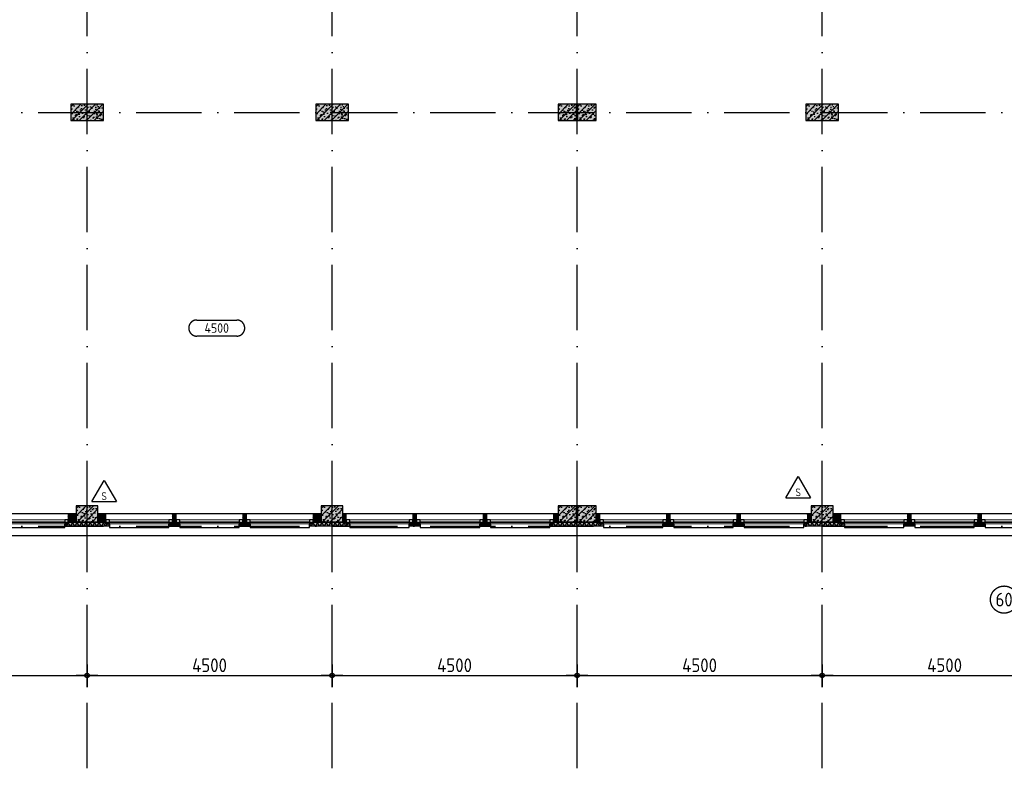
# Model space of a CAD drawing. Header units: millimetres. Extents: x 20872 to 297961, y -293704 to 213007.
# Tile 44 of 256: x 96446 to 114529, y -154447 to -140696. Entities that reach past the tile are written whole.
import ezdxf
from ezdxf.enums import TextEntityAlignment as Align
from ezdxf.xclip import XClip

# ---------------------------------------------------------------- set-up
doc = ezdxf.new("R2010")
doc.units = ezdxf.units.MM
doc.header["$LTSCALE"] = 100
doc.header["$XCLIPFRAME"] = 2
doc.linetypes.add('ACAD_ISO10W100', pattern=[18, 12, -3, 0, -3])
doc.layers.get('Defpoints').update_dxf_attribs({"color": 181})
for name, color, linetype in [('A--L$7--_stramien', 1, 'Continuous'), ('A--L20--_bovenbouw', 3, 'Continuous'), ('A--L30--_afbouw', 7, 'Continuous'), ('A--L65--_beveiligingsinstallaties', 8, 'Continuous'), ('A--T$1--_algemeen', 1, 'Continuous'), ('A--T$7--_stramien', 7, 'Continuous'), ('XREFS', 9, 'Continuous')]:
    doc.layers.add(name, color=color, linetype=linetype)
doc.styles.add('BURO maatvoering', font='isocp.shx')
doc.styles.add('BURO standaard', font='isocp.shx')
doc.styles.add('JINX maatvoering', font='isocp.shx')
doc.dimstyles.new('JINX maatvoering 1-100', dxfattribs={"dimscale": 100, "dimtxt": 2.5, "dimasz": 1, "dimexe": 125, "dimexo": 0, "dimtad": 1, "dimdec": 0, "dimzin": 12, "dimdsep": 46, "dimtxsty": 'JINX maatvoering', "dimblk": 'BURO_maatvoeringssymbool_01', "dimcen": 2, "dimse1": 1, "dimse2": 1, "dimclrd": 1, "dimclrt": 7, "dimadec": 0, "dimazin": 0, "dimtfac": 1, "dimtdec": 0, "dimtix": 1, "dimtofl": 0, "dimtmove": 0, "dimatfit": 3, "dimldrblk": 'DOT', "dimfxl": 1, "dimtolj": 1, "dimtzin": 0, "dimarcsym": 0})

# ---------------------------------------------------------------- blocks, each defined once
blk = doc.blocks.new('AB2_D_DV_MV_maatvoeringssymbool_01')
at = {"color": 1}
for p, q in [((0, -2), (0, 2)), ((-2, 0), (2, 0))]:
    blk.add_line(p, q, dxfattribs=at)
blk.add_circle((0, 0), 0.4, dxfattribs=at)
blk = doc.blocks.new('*D261')
at = {"layer": 'A--T$7--_stramien', "color": 1, "lineweight": -2, "transparency": 16777216}
blk.add_line((93285, -2741), (97584, -2741), dxfattribs=at)
at = {"layer": 'Defpoints', "color": 0, "transparency": 16777216}
for p in [(97684, -2741), (93185, -4446), (97684, -4446)]:
    blk.add_point(p, dxfattribs=at)
at = {"layer": 'A--T$7--_stramien', "color": 1, "lineweight": -2, "transparency": 16777216, "xscale": 100, "yscale": 100, "zscale": 100}
for p, rotation in [((93185, -2741), 179.999530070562), ((97684, -2741), 359.9995300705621)]:
    blk.add_blockref('AB2_D_DV_MV_maatvoeringssymbool_01', p, dxfattribs=dict(at, rotation=rotation))
at = {"layer": 'A--T$7--_stramien', "color": 7, "transparency": 16777216, "insert": (95434, -2554), "char_height": 250, "attachment_point": 5, "rotation": 359.9995, "style": 'JINX maatvoering'}
blk.add_mtext('\\A1;4500', dxfattribs=at)
blk = doc.blocks.new('_Dot')
at = {"color": 0, "linetype": 'ByBlock', "lineweight": -2}
blk.add_line((-0.5, 0), (-1, 0), dxfattribs=at)
at = {"color": 0, "linetype": 'ByBlock', "const_width": 0.5}
blk.add_lwpolyline([(-0.25, 0, 1), (0.25, 0, 1)], format="xyb", close=True, dxfattribs=at)
blk = doc.blocks.new('BURO_maatvoeringssymbool_01')
at = {"color": 1}
for p, q in [((0, -2), (0, 2)), ((-2, 0), (2, 0))]:
    blk.add_line(p, q, dxfattribs=at)
blk.add_circle((0, 0), 0.4, dxfattribs=at)
blk = doc.blocks.new('*D262')
at = {"layer": 'A--T$7--_stramien', "color": 1, "lineweight": -2, "transparency": 16777216}
blk.add_line((97784, -2741), (102084, -2741), dxfattribs=at)
at = {"layer": 'Defpoints', "color": 0, "transparency": 16777216}
for p in [(102184, -2741), (97684, -4446), (102184, -4446)]:
    blk.add_point(p, dxfattribs=at)
at = {"layer": 'A--T$7--_stramien', "color": 1, "lineweight": -2, "transparency": 16777216, "xscale": 100, "yscale": 100, "zscale": 100}
for p, rotation in [((97684, -2741), 179.999530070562), ((102184, -2741), 359.9995300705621)]:
    blk.add_blockref('AB2_D_DV_MV_maatvoeringssymbool_01', p, dxfattribs=dict(at, rotation=rotation))
at = {"layer": 'A--T$7--_stramien', "color": 7, "transparency": 16777216, "insert": (99934, -2554), "char_height": 250, "attachment_point": 5, "rotation": 359.9995, "style": 'JINX maatvoering'}
blk.add_mtext('\\A1;4500', dxfattribs=at)
blk = doc.blocks.new('*D263')
at = {"layer": 'A--T$7--_stramien', "color": 1, "lineweight": -2, "transparency": 16777216}
blk.add_line((102284, -2741), (106584, -2741), dxfattribs=at)
at = {"layer": 'Defpoints', "color": 0, "transparency": 16777216}
for p in [(106684, -2741), (102184, -4446), (106684, -4446)]:
    blk.add_point(p, dxfattribs=at)
at = {"layer": 'A--T$7--_stramien', "color": 1, "lineweight": -2, "transparency": 16777216, "xscale": 100, "yscale": 100, "zscale": 100}
for p, rotation in [((102184, -2741), 179.999530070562), ((106684, -2741), 359.9995300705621)]:
    blk.add_blockref('AB2_D_DV_MV_maatvoeringssymbool_01', p, dxfattribs=dict(at, rotation=rotation))
at = {"layer": 'A--T$7--_stramien', "color": 7, "transparency": 16777216, "insert": (104434, -2554), "char_height": 250, "attachment_point": 5, "rotation": 359.9995, "style": 'JINX maatvoering'}
blk.add_mtext('\\A1;4500', dxfattribs=at)
blk = doc.blocks.new('*D264')
at = {"layer": 'A--T$7--_stramien', "color": 1, "lineweight": -2, "transparency": 16777216}
blk.add_line((106784, -2741), (111084, -2741), dxfattribs=at)
at = {"layer": 'Defpoints', "color": 0, "transparency": 16777216}
for p in [(111184, -2741), (106684, -4446), (111184, -4447)]:
    blk.add_point(p, dxfattribs=at)
at = {"layer": 'A--T$7--_stramien', "color": 1, "lineweight": -2, "transparency": 16777216, "xscale": 100, "yscale": 100, "zscale": 100}
for p, rotation in [((106684, -2741), 179.999530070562), ((111184, -2741), 359.9995300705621)]:
    blk.add_blockref('AB2_D_DV_MV_maatvoeringssymbool_01', p, dxfattribs=dict(at, rotation=rotation))
at = {"layer": 'A--T$7--_stramien', "color": 7, "transparency": 16777216, "insert": (108934, -2554), "char_height": 250, "attachment_point": 5, "rotation": 359.9995, "style": 'JINX maatvoering'}
blk.add_mtext('\\A1;4500', dxfattribs=at)
blk = doc.blocks.new('*D265')
at = {"layer": 'A--T$7--_stramien', "color": 1, "lineweight": -2, "transparency": 16777216}
blk.add_line((111284, -2741), (115584, -2741), dxfattribs=at)
at = {"layer": 'Defpoints', "color": 0, "transparency": 16777216}
for p in [(115684, 0), (115684, -2741), (111184, -4447)]:
    blk.add_point(p, dxfattribs=at)
at = {"layer": 'A--T$7--_stramien', "color": 1, "lineweight": -2, "transparency": 16777216, "xscale": 100, "yscale": 100, "zscale": 100}
for p, rotation in [((111184, -2741), 179.999530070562), ((115684, -2741), 359.9995300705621)]:
    blk.add_blockref('AB2_D_DV_MV_maatvoeringssymbool_01', p, dxfattribs=dict(at, rotation=rotation))
at = {"layer": 'A--T$7--_stramien', "color": 7, "transparency": 16777216, "insert": (113434, -2554), "char_height": 250, "attachment_point": 5, "rotation": 359.9995, "style": 'JINX maatvoering'}
blk.add_mtext('\\A1;4500', dxfattribs=at)
blk = doc.blocks.new('AL_plafondhoog_01_P03_BV')
at = {"color": 1, "linetype": 'ByBlock', "lineweight": -2, "ltscale": 2}
for points in [[(-5.24, 2.11), (5.24, 2.11)], [(5.24, -2.11), (-5.24, -2.11)]]:
    blk.add_lwpolyline(points, dxfattribs=at)
at = {"color": 1, "linetype": 'ByBlock', "lineweight": -2}
for centre, start, end in [((-5.24, 0), 90, 270), ((5.24, 0), 270, 90)]:
    blk.add_arc(centre, 2.11, start, end, dxfattribs=at)
at = {"color": 2, "linetype": 'ByBlock', "lineweight": -2, "style": 'BURO standaard', "flags": 4}
blk.add_attdef('BURO_RTE:PLAFOND', text='', height=2.5, dxfattribs=at).set_placement((0, 0), align=Align.MIDDLE_CENTER)
blk = doc.blocks.new('65_brandscheiding_01_P03_BV')
at = {"color": 3, "linetype": 'Continuous', "lineweight": -2}
blk.add_circle((0, 0), 2.5, dxfattribs=at)
at = {"color": 4, "linetype": 'Continuous', "lineweight": -2, "style": 'BURO maatvoering'}
blk.add_attdef('BURO_BRSCH:MIN', text='', height=2.5, dxfattribs=at).set_placement((0, 0), align=Align.MIDDLE_CENTER)
blk = doc.blocks.new('65_handbrandblus_02_P03_BV')
at = {"color": 1, "lineweight": -2}
blk.add_line((0, 390), (225, 0), dxfattribs=at)
at = {"color": 1, "lineweight": -2, "ltscale": 2}
for points in [[(-225, 0), (0, 390)], [(-225, 0), (225, 0)]]:
    blk.add_lwpolyline(points, dxfattribs=at)
at = {"color": 2, "linetype": 'ByBlock', "lineweight": -2, "style": 'BURO standaard'}
blk.add_text('S', height=141, dxfattribs=at).set_placement((-50, 30))
blk = doc.blocks.new('stramienlijnen_1')
at = {"layer": 'A--L$7--_stramien', "color": 1, "linetype": 'ACAD_ISO10W100', "lineweight": -3}
for p, q in [((97684.5, 0), (97684.5, 22800)), ((102184.5, 0), (102184.5, 22800)), ((106684.5, 0), (106684.5, 22800)), ((111184.5, 0), (111184.5, 22800)), ((57184.5, 7600), (138184.5, 7600)), ((57184.5, 0), (138184.5, 0)), ((97684.5, -4446.1), (97684.5, 0)), ((102184.5, -4446.1), (102184.5, 0)), ((106684.5, -4446.1), (106684.5, 0)), ((111184.5, -4446.1), (111184.5, 0))]:
    blk.add_line(p, q, dxfattribs=at)
at = {"layer": 'Defpoints'}
blk.add_lwpolyline([(34736.5, 60859.2), (70727.2, 75), (164884.5, 75), (164884.5, 96950), (130834.5, 96950), (130834.5, 22725), (79641, 22725), (51266.3, 70646.6)], dxfattribs=at)
at = {"layer": 'A--T$7--_stramien', "color": 7}
dim = blk.add_linear_dim(base=(115684.5, -2741.5), p1=(111184.4, -4446.5), p2=(115684.5, -0.5), angle=179.99953, dimstyle='JINX maatvoering 1-100', override={"dimtmove": 1}, dxfattribs=at)
dim.commit()
dim.dimension.update_dxf_attribs({"geometry": '*D265', "text_midpoint": (113434.5, -2554)})
for base, p1, p2, picture, middle in [((97684.5, -2741.3), (93184.5, -4446.4), (97684.5, -4446.4), '*D261', (95434.5, -2553.8)), ((102184.5, -2741.4), (97684.5, -4446.4), (102184.5, -4446.5), '*D262', (99934.5, -2553.9)), ((106684.5, -2741.4), (102184.5, -4446.5), (106684.4, -4446.5), '*D263', (104434.5, -2553.9)), ((111184.5, -2741.5), (106684.4, -4446.5), (111184.4, -4446.5), '*D264', (108934.5, -2553.9))]:
    dim = blk.add_linear_dim(base=base, p1=p1, p2=p2, angle=179.99953, dimstyle='JINX maatvoering 1-100', dxfattribs=at)
    dim.commit()
    dim.dimension.update_dxf_attribs({"geometry": picture, "text_midpoint": middle})
blk = doc.blocks.new('begane grond bestaand leeg')
at = {"color": 8}
blk.add_lwpolyline([(130619, 97110), (130619, 22940), (79787, 22940), (51444, 70808), (34518, 60787), (70611, -170), (165129, -170), (165129, 97110)], close=True, dxfattribs=at)
at = {"layer": 'A--T$7--_stramien'}
blk.add_blockref('stramienlijnen_1', (0, 0), dxfattribs=at)
blk = doc.blocks.new('2016-02-04 100 begane grond bestaand')
at = {"layer": 'A--L20--_bovenbouw', "linetype": 'Continuous', "lineweight": -3}
for points in [[(97384, 7450), (97984, 7450), (97984, 7750), (97384, 7750)], [(101884, 7450), (102484, 7450), (102484, 7750), (101884, 7750)], [(106334, 7450), (106674, 7450), (106674, 7750), (106334, 7750)], [(106694, 7450), (107034, 7450), (107034, 7750), (106694, 7750)], [(110884, 7450), (111484, 7450), (111484, 7750), (110884, 7750)], [(97484, 75), (97884, 75), (97884, 375), (97484, 375)], [(101984, 75), (102384, 75), (102384, 375), (101984, 375)], [(106334, 75), (106674, 75), (106674, 375), (106334, 375)], [(106694, 75), (107034, 75), (107034, 375), (106694, 375)], [(110984, 75), (111384, 75), (111384, 375), (110984, 375)], [(97340, 225), (97340, 75), (97484, 75), (97484, 225)], [(97884, 225), (97884, 75), (98028, 75), (98028, 225)], [(99254, 225), (99254, 75), (99320, 75), (99320, 225)], [(100545, 225), (100545, 75), (100611, 75), (100611, 225)], [(101838, 225), (101838, 75), (101984, 75), (101984, 225)], [(102384, 225), (102384, 75), (102443, 75), (102443, 225)], [(103669, 225), (103669, 75), (103735, 75), (103735, 225)], [(104962, 225), (104962, 75), (105026, 75), (105026, 225)], [(106253, 225), (106253, 75), (106334, 75), (106334, 225)], [(107034, 225), (107034, 75), (107101, 75), (107101, 225)], [(108328, 225), (108328, 75), (108393, 75), (108393, 225)], [(109620, 225), (109620, 75), (109688, 75), (109688, 225)], [(110913, 225), (110913, 75), (110984, 75), (110984, 225)], [(111384, 225), (111384, 75), (111528, 75), (111528, 225)], [(112754, 225), (112754, 75), (112820, 75), (112820, 225)], [(114045, 225), (114045, 75), (114111, 75), (114111, 225)], [(98094, 5), (98094, 46), (98027, 46), (98027, 75), (97340, 75), (97340, 46), (97273, 46), (97273, 5)], [(99387, 46), (99320, 46), (99320, 75), (99254, 75), (99254, 46), (99187, 46), (99187, 5), (99387, 5)], [(100678, 46), (100611, 46), (100611, 75), (100543, 75), (100543, 46), (100476, 46), (100476, 5), (100678, 5)], [(102510, 5), (102510, 46), (102443, 46), (102443, 75), (101838, 75), (101838, 46), (101771, 46), (101771, 5)], [(103803, 46), (103736, 46), (103736, 75), (103669, 75), (103669, 46), (103602, 46), (103602, 5), (103803, 5)], [(105093, 46), (105026, 46), (105026, 75), (104962, 75), (104962, 46), (104895, 46), (104895, 5), (105093, 5)], [(107169, 5), (107169, 46), (107102, 46), (107102, 75), (106252, 75), (106252, 46), (106185, 46), (106185, 5)], [(108460, 46), (108393, 46), (108393, 75), (108328, 75), (108328, 46), (108261, 46), (108261, 5), (108460, 5)], [(109755, 46), (109688, 46), (109688, 75), (109620, 75), (109620, 46), (109553, 46), (109553, 5), (109755, 5)], [(111595, 5), (111595, 46), (111528, 46), (111528, 75), (110913, 75), (110913, 46), (110846, 46), (110846, 5)], [(112887, 46), (112820, 46), (112820, 75), (112753, 75), (112753, 46), (112686, 46), (112686, 5), (112887, 5)], [(114178, 46), (114111, 46), (114111, 75), (114043, 75), (114043, 46), (113976, 46), (113976, 5), (114178, 5)]]:
    blk.add_hatch(color=60, dxfattribs=at).paths.add_polyline_path(points, flags=0)
h = blk.add_hatch(dxfattribs=at)
h.set_pattern_fill('PREFB', color=1, scale=5, style=0)
h.set_pattern_definition([(45, (97384.48, 7449.995), (-67.882, 67.882), []), (17, (97384.484, 7449.995), (25.7875, 79.8276), [0, -81.6, -46.2, 0, -67.2]), (48, (97384.484, 7449.995), (-18.4156, 81.172), [0, -80.8, 0, -82.4, 0, -66.4]), (71, (97384.484, 7449.995), (-47.9116, 67.263), [0, -80, 0, -480, -65.8])])
h.paths.add_polyline_path([(97384, 7450), (97984, 7450), (97984, 7750), (97384, 7750)], flags=0)
h = blk.add_hatch(dxfattribs=at)
h.set_pattern_fill('PREFB', color=1, scale=5, style=0)
h.set_pattern_definition([(45, (101884.48, 7449.995), (-67.882, 67.882), []), (17, (101884.484, 7449.995), (25.7875, 79.8276), [0, -81.6, -46.2, 0, -67.2]), (48, (101884.484, 7449.995), (-18.4156, 81.172), [0, -80.8, 0, -82.4, 0, -66.4]), (71, (101884.484, 7449.995), (-47.9116, 67.263), [0, -80, 0, -480, -65.8])])
h.paths.add_polyline_path([(101884, 7450), (102484, 7450), (102484, 7750), (101884, 7750)], flags=0)
h = blk.add_hatch(dxfattribs=at)
h.set_pattern_fill('PREFB', color=1, scale=5, style=0)
h.set_pattern_definition([(45, (106334.48, 7449.995), (-67.882, 67.882), []), (17, (106334.484, 7449.995), (25.787, 79.828), [0, -81.6, -46.2, 0, -67.2]), (48, (106334.484, 7449.995), (-18.416, 81.172), [0, -80.8, 0, -82.4, 0, -66.4]), (71, (106334.484, 7449.995), (-47.912, 67.263), [0, -80, 0, -480, -65.8])])
h.paths.add_polyline_path([(106334, 7450), (106674, 7450), (106674, 7750), (106334, 7750)], flags=0)
h = blk.add_hatch(dxfattribs=at)
h.set_pattern_fill('PREFB', color=1, scale=5, style=0)
h.set_pattern_definition([(45, (106694.48, 7449.995), (-67.882, 67.882), []), (17, (106694.484, 7449.995), (25.787, 79.828), [0, -81.6, -46.2, 0, -67.2]), (48, (106694.484, 7449.995), (-18.416, 81.172), [0, -80.8, 0, -82.4, 0, -66.4]), (71, (106694.484, 7449.995), (-47.912, 67.263), [0, -80, 0, -480, -65.8])])
h.paths.add_polyline_path([(106694, 7450), (107034, 7450), (107034, 7750), (106694, 7750)], flags=0)
h = blk.add_hatch(dxfattribs=at)
h.set_pattern_fill('PREFB', color=1, scale=5, style=0)
h.set_pattern_definition([(45, (110884.48, 7449.995), (-67.882, 67.882), []), (17, (110884.484, 7449.995), (25.7875, 79.8276), [0, -81.6, -46.2, 0, -67.2]), (48, (110884.484, 7449.995), (-18.4156, 81.172), [0, -80.8, 0, -82.4, 0, -66.4]), (71, (110884.484, 7449.995), (-47.9116, 67.263), [0, -80, 0, -480, -65.8])])
h.paths.add_polyline_path([(110884, 7450), (111484, 7450), (111484, 7750), (110884, 7750)], flags=0)
h = blk.add_hatch(dxfattribs=at)
h.set_pattern_fill('PREFB', color=1, scale=5, style=0)
h.set_pattern_definition([(45, (97484.48, 74.995), (-67.882, 67.882), []), (17, (97484.484, 74.995), (25.787, 79.828), [0, -81.6, -46.2, 0, -67.2]), (48, (97484.484, 74.995), (-18.416, 81.172), [0, -80.8, 0, -82.4, 0, -66.4]), (71, (97484.484, 74.995), (-47.912, 67.263), [0, -80, 0, -480, -65.8])])
h.paths.add_polyline_path([(97484, 75), (97884, 75), (97884, 375), (97484, 375)], flags=0)
h = blk.add_hatch(dxfattribs=at)
h.set_pattern_fill('PREFB', color=1, scale=5, style=0)
h.set_pattern_definition([(45, (101984.48, 74.995), (-67.882, 67.882), []), (17, (101984.484, 74.995), (25.787, 79.828), [0, -81.6, -46.2, 0, -67.2]), (48, (101984.484, 74.995), (-18.416, 81.172), [0, -80.8, 0, -82.4, 0, -66.4]), (71, (101984.484, 74.995), (-47.912, 67.263), [0, -80, 0, -480, -65.8])])
h.paths.add_polyline_path([(101984, 75), (102384, 75), (102384, 375), (101984, 375)], flags=0)
h = blk.add_hatch(dxfattribs=at)
h.set_pattern_fill('PREFB', color=1, scale=5, style=0)
h.set_pattern_definition([(45, (106334.48, 74.995), (-67.882, 67.882), []), (17, (106334.484, 74.995), (25.787, 79.828), [0, -81.6, -46.2, 0, -67.2]), (48, (106334.484, 74.995), (-18.416, 81.172), [0, -80.8, 0, -82.4, 0, -66.4]), (71, (106334.484, 74.995), (-47.912, 67.263), [0, -80, 0, -480, -65.8])])
h.paths.add_polyline_path([(106334, 75), (106674, 75), (106674, 375), (106334, 375)], flags=0)
h = blk.add_hatch(dxfattribs=at)
h.set_pattern_fill('PREFB', color=1, scale=5, style=0)
h.set_pattern_definition([(45, (106694.48, 74.995), (-67.882, 67.882), []), (17, (106694.484, 74.995), (25.787, 79.828), [0, -81.6, -46.2, 0, -67.2]), (48, (106694.484, 74.995), (-18.416, 81.172), [0, -80.8, 0, -82.4, 0, -66.4]), (71, (106694.484, 74.995), (-47.912, 67.263), [0, -80, 0, -480, -65.8])])
h.paths.add_polyline_path([(106694, 75), (107034, 75), (107034, 375), (106694, 375)], flags=0)
h = blk.add_hatch(dxfattribs=at)
h.set_pattern_fill('PREFB', color=1, scale=5, style=0)
h.set_pattern_definition([(45, (110984.48, 74.995), (-67.882, 67.882), []), (17, (110984.484, 74.995), (25.787, 79.828), [0, -81.6, -46.2, 0, -67.2]), (48, (110984.484, 74.995), (-18.416, 81.172), [0, -80.8, 0, -82.4, 0, -66.4]), (71, (110984.484, 74.995), (-47.912, 67.263), [0, -80, 0, -480, -65.8])])
h.paths.add_polyline_path([(110984, 75), (111384, 75), (111384, 375), (110984, 375)], flags=0)
h = blk.add_hatch(dxfattribs=at)
h.set_pattern_fill('_U', color=1, scale=70, angle=270, style=0, pattern_type=0)
h.set_pattern_definition([(270, (97484.484, 224.995), (70, -1e-14), [])])
h.paths.add_polyline_path([(97340, 225), (97340, 216), (97484, 216), (97484, 225)], flags=0)
h.paths.add_polyline_path([(96045, 225), (96045, 216), (96113, 216), (96113, 225)], flags=0)
h.paths.add_polyline_path([(94753, 225), (94753, 216), (94820, 216), (94820, 225)], flags=0)
h.paths.add_polyline_path([(93384, 225), (93384, 216), (93526, 216), (93526, 225)], flags=0)
h = blk.add_hatch(dxfattribs=at)
h.set_pattern_fill('GENERAL_DIAMONDS', color=1, scale=1120, angle=180, style=0, pattern_type=2)
h.set_pattern_definition([(240, (97484.48, 216), (121.2436, -70), []), (300, (97484.48, 216), (121.2436, 70), [])])
h.paths.add_polyline_path([(97340, 216), (97340, 75), (97484, 75), (97484, 216)], flags=0)
h.paths.add_polyline_path([(96045, 216), (96045, 75), (96113, 75), (96113, 216)], flags=0)
h.paths.add_polyline_path([(94753, 216), (94753, 75), (94820, 75), (94820, 216)], flags=0)
h.paths.add_polyline_path([(93384, 216), (93384, 75), (93526, 75), (93526, 216)], flags=0)
h = blk.add_hatch(dxfattribs=at)
h.set_pattern_fill('_U', color=1, scale=70, angle=270, style=0, pattern_type=0)
h.set_pattern_definition([(270, (101984.484, 224.995), (70, -1e-14), [])])
h.paths.add_polyline_path([(101838, 225), (101838, 216), (101984, 216), (101984, 225)], flags=0)
h.paths.add_polyline_path([(100545, 225), (100545, 216), (100611, 216), (100611, 225)], flags=0)
h.paths.add_polyline_path([(99254, 225), (99254, 216), (99320, 216), (99320, 225)], flags=0)
h.paths.add_polyline_path([(97884, 225), (97884, 216), (98028, 216), (98028, 225)], flags=0)
h = blk.add_hatch(dxfattribs=at)
h.set_pattern_fill('GENERAL_DIAMONDS', color=1, scale=1120, angle=180, style=0, pattern_type=2)
h.set_pattern_definition([(240, (101984.48, 216), (121.2436, -70), []), (300, (101984.48, 216), (121.2436, 70), [])])
h.paths.add_polyline_path([(101838, 216), (101838, 75), (101984, 75), (101984, 216)], flags=0)
h.paths.add_polyline_path([(100545, 216), (100545, 75), (100611, 75), (100611, 216)], flags=0)
h.paths.add_polyline_path([(99254, 216), (99254, 75), (99320, 75), (99320, 216)], flags=0)
h.paths.add_polyline_path([(97884, 216), (97884, 75), (98028, 75), (98028, 216)], flags=0)
h = blk.add_hatch(dxfattribs=at)
h.set_pattern_fill('_U', color=1, scale=70, angle=270, style=0, pattern_type=0)
h.set_pattern_definition([(270, (106334.484, 224.995), (70, -1e-14), [])])
h.paths.add_polyline_path([(106253, 225), (106253, 216), (106334, 216), (106334, 225)], flags=0)
h.paths.add_polyline_path([(104962, 225), (104962, 216), (105026, 216), (105026, 225)], flags=0)
h.paths.add_polyline_path([(103669, 225), (103669, 216), (103735, 216), (103735, 225)], flags=0)
h.paths.add_polyline_path([(102384, 225), (102384, 216), (102443, 216), (102443, 225)], flags=0)
h = blk.add_hatch(dxfattribs=at)
h.set_pattern_fill('GENERAL_DIAMONDS', color=1, scale=1120, angle=180, style=0, pattern_type=2)
h.set_pattern_definition([(240, (106334.48, 216), (121.2436, -70), []), (300, (106334.48, 216), (121.2436, 70), [])])
h.paths.add_polyline_path([(106253, 216), (106253, 75), (106334, 75), (106334, 216)], flags=0)
h.paths.add_polyline_path([(104962, 216), (104962, 75), (105026, 75), (105026, 216)], flags=0)
h.paths.add_polyline_path([(103669, 216), (103669, 75), (103735, 75), (103735, 216)], flags=0)
h.paths.add_polyline_path([(102384, 216), (102384, 75), (102443, 75), (102443, 216)], flags=0)
h = blk.add_hatch(dxfattribs=at)
h.set_pattern_fill('_U', color=1, scale=70, angle=270, style=0, pattern_type=0)
h.set_pattern_definition([(270, (110984.484, 224.995), (70, -1e-14), [])])
h.paths.add_polyline_path([(110913, 225), (110913, 216), (110984, 216), (110984, 225)], flags=0)
h.paths.add_polyline_path([(109620, 225), (109620, 216), (109688, 216), (109688, 225)], flags=0)
h.paths.add_polyline_path([(108328, 225), (108328, 216), (108393, 216), (108393, 225)], flags=0)
h.paths.add_polyline_path([(107034, 225), (107034, 216), (107101, 216), (107101, 225)], flags=0)
h = blk.add_hatch(dxfattribs=at)
h.set_pattern_fill('GENERAL_DIAMONDS', color=1, scale=1120, angle=180, style=0, pattern_type=2)
h.set_pattern_definition([(240, (110984.48, 216), (121.2436, -70), []), (300, (110984.48, 216), (121.2436, 70), [])])
h.paths.add_polyline_path([(110913, 216), (110913, 75), (110984, 75), (110984, 216)], flags=0)
h.paths.add_polyline_path([(109620, 216), (109620, 75), (109688, 75), (109688, 216)], flags=0)
h.paths.add_polyline_path([(108328, 216), (108328, 75), (108393, 75), (108393, 216)], flags=0)
h.paths.add_polyline_path([(107034, 216), (107034, 75), (107101, 75), (107101, 216)], flags=0)
h = blk.add_hatch(dxfattribs=at)
h.set_pattern_fill('_U', color=1, scale=70, angle=270, style=0, pattern_type=0)
h.set_pattern_definition([(270, (115484.484, 224.995), (70, -1e-14), [])])
h.paths.add_polyline_path([(115338, 225), (115338, 216), (115484, 216), (115484, 225)], flags=0)
h.paths.add_polyline_path([(114045, 225), (114045, 216), (114111, 216), (114111, 225)], flags=0)
h.paths.add_polyline_path([(112754, 225), (112754, 216), (112820, 216), (112820, 225)], flags=0)
h.paths.add_polyline_path([(111384, 225), (111384, 216), (111528, 216), (111528, 225)], flags=0)
h = blk.add_hatch(dxfattribs=at)
h.set_pattern_fill('GENERAL_DIAMONDS', color=1, scale=1120, angle=180, style=0, pattern_type=2)
h.set_pattern_definition([(240, (115484.48, 216), (121.2436, -70), []), (300, (115484.48, 216), (121.2436, 70), [])])
h.paths.add_polyline_path([(115338, 216), (115338, 75), (115484, 75), (115484, 216)], flags=0)
h.paths.add_polyline_path([(114045, 216), (114045, 75), (114111, 75), (114111, 216)], flags=0)
h.paths.add_polyline_path([(112754, 216), (112754, 75), (112820, 75), (112820, 216)], flags=0)
h.paths.add_polyline_path([(111384, 216), (111384, 75), (111528, 75), (111528, 216)], flags=0)
h = blk.add_hatch(dxfattribs=at)
h.set_pattern_fill('GENERAL_DIAMONDS', color=1, scale=560, angle=180, style=0, pattern_type=2)
h.set_pattern_definition([(240, (98027.13, 74.995), (60.622, -35), []), (300, (98027.13, 74.995), (60.622, 35), [])])
h.paths.add_polyline_path([(98094, 5), (98094, 46), (98027, 46), (98027, 75), (97340, 75), (97340, 46), (97273, 46), (97273, 5)], flags=0)
h = blk.add_hatch(dxfattribs=at)
h.set_pattern_fill('GENERAL_DIAMONDS', color=1, scale=560, angle=180, style=0, pattern_type=2)
h.set_pattern_definition([(240, (99319.815, 74.995), (60.622, -35), []), (300, (99319.815, 74.995), (60.622, 35), [])])
h.paths.add_polyline_path([(99387, 46), (99320, 46), (99320, 75), (99254, 75), (99254, 46), (99187, 46), (99187, 5), (99387, 5)], flags=0)
h = blk.add_hatch(dxfattribs=at)
h.set_pattern_fill('GENERAL_DIAMONDS', color=1, scale=560, angle=180, style=0, pattern_type=2)
h.set_pattern_definition([(240, (100610.86, 74.995), (60.622, -35), []), (300, (100610.86, 74.995), (60.622, 35), [])])
h.paths.add_polyline_path([(100678, 46), (100611, 46), (100611, 75), (100543, 75), (100543, 46), (100476, 46), (100476, 5), (100678, 5)], flags=0)
h = blk.add_hatch(dxfattribs=at)
h.set_pattern_fill('GENERAL_DIAMONDS', color=1, scale=560, angle=180, style=0, pattern_type=2)
h.set_pattern_definition([(240, (102442.81, 74.995), (60.622, -35), []), (300, (102442.81, 74.995), (60.622, 35), [])])
h.paths.add_polyline_path([(102510, 5), (102510, 46), (102443, 46), (102443, 75), (101838, 75), (101838, 46), (101771, 46), (101771, 5)], flags=0)
h = blk.add_hatch(dxfattribs=at)
h.set_pattern_fill('GENERAL_DIAMONDS', color=1, scale=560, angle=180, style=0, pattern_type=2)
h.set_pattern_definition([(240, (103735.78, 74.995), (60.622, -35), []), (300, (103735.78, 74.995), (60.622, 35), [])])
h.paths.add_polyline_path([(103803, 46), (103736, 46), (103736, 75), (103669, 75), (103669, 46), (103602, 46), (103602, 5), (103803, 5)], flags=0)
h = blk.add_hatch(dxfattribs=at)
h.set_pattern_fill('GENERAL_DIAMONDS', color=1, scale=560, angle=180, style=0, pattern_type=2)
h.set_pattern_definition([(240, (105025.86, 74.995), (60.622, -35), []), (300, (105025.86, 74.995), (60.622, 35), [])])
h.paths.add_polyline_path([(105093, 46), (105026, 46), (105026, 75), (104962, 75), (104962, 46), (104895, 46), (104895, 5), (105093, 5)], flags=0)
h = blk.add_hatch(dxfattribs=at)
h.set_pattern_fill('GENERAL_DIAMONDS', color=1, scale=560, angle=180, style=0, pattern_type=2)
h.set_pattern_definition([(240, (107102.12, 74.995), (60.622, -35), []), (300, (107102.12, 74.995), (60.622, 35), [])])
h.paths.add_polyline_path([(107169, 5), (107169, 46), (107102, 46), (107102, 75), (106252, 75), (106252, 46), (106185, 46), (106185, 5)], flags=0)
h = blk.add_hatch(dxfattribs=at)
h.set_pattern_fill('GENERAL_DIAMONDS', color=1, scale=560, angle=180, style=0, pattern_type=2)
h.set_pattern_definition([(240, (108392.865, 74.995), (60.622, -35), []), (300, (108392.865, 74.995), (60.622, 35), [])])
h.paths.add_polyline_path([(108460, 46), (108393, 46), (108393, 75), (108328, 75), (108328, 46), (108261, 46), (108261, 5), (108460, 5)], flags=0)
h = blk.add_hatch(dxfattribs=at)
h.set_pattern_fill('GENERAL_DIAMONDS', color=1, scale=560, angle=180, style=0, pattern_type=2)
h.set_pattern_definition([(240, (109687.82, 74.995), (60.622, -35), []), (300, (109687.82, 74.995), (60.622, 35), [])])
h.paths.add_polyline_path([(109755, 46), (109688, 46), (109688, 75), (109620, 75), (109620, 46), (109553, 46), (109553, 5), (109755, 5)], flags=0)
h = blk.add_hatch(dxfattribs=at)
h.set_pattern_fill('GENERAL_DIAMONDS', color=1, scale=560, angle=180, style=0, pattern_type=2)
h.set_pattern_definition([(240, (111527.754, 74.995), (60.622, -35), []), (300, (111527.754, 74.995), (60.622, 35), [])])
h.paths.add_polyline_path([(111595, 5), (111595, 46), (111528, 46), (111528, 75), (110913, 75), (110913, 46), (110846, 46), (110846, 5)], flags=0)
h = blk.add_hatch(dxfattribs=at)
h.set_pattern_fill('GENERAL_DIAMONDS', color=1, scale=560, angle=180, style=0, pattern_type=2)
h.set_pattern_definition([(240, (112819.754, 74.995), (60.622, -35), []), (300, (112819.754, 74.995), (60.622, 35), [])])
h.paths.add_polyline_path([(112887, 46), (112820, 46), (112820, 75), (112753, 75), (112753, 46), (112686, 46), (112686, 5), (112887, 5)], flags=0)
h = blk.add_hatch(dxfattribs=at)
h.set_pattern_fill('GENERAL_DIAMONDS', color=1, scale=560, angle=180, style=0, pattern_type=2)
h.set_pattern_definition([(240, (114110.8, 74.995), (60.622, -35), []), (300, (114110.8, 74.995), (60.622, 35), [])])
h.paths.add_polyline_path([(114178, 46), (114111, 46), (114111, 75), (114043, 75), (114043, 46), (113976, 46), (113976, 5), (114178, 5)], flags=0)
at = {"color": 8}
blk.add_lwpolyline([(130619, 97110), (130619, 22940), (79787, 22940), (51444, 70808), (34518, 60787), (70611, -170), (165129, -170), (165129, 97110)], close=True, dxfattribs=at)
at = {"layer": 'A--L20--_bovenbouw', "color": 3, "linetype": 'Continuous', "lineweight": -3}
for p, q in [((97984, 7750), (97384, 7750)), ((97384, 7750), (97384, 7450)), ((97984, 7450), (97984, 7750)), ((102484, 7750), (101884, 7750)), ((101884, 7750), (101884, 7450)), ((102484, 7450), (102484, 7750)), ((106674, 7750), (106334, 7750)), ((106334, 7750), (106334, 7450)), ((106674, 7450), (106674, 7750)), ((107034, 7750), (106694, 7750)), ((106694, 7750), (106694, 7450)), ((107034, 7450), (107034, 7750)), ((111484, 7750), (110884, 7750)), ((110884, 7750), (110884, 7450)), ((111484, 7450), (111484, 7750)), ((97384, 7450), (97984, 7450)), ((101884, 7450), (102484, 7450)), ((106334, 7450), (106674, 7450)), ((106694, 7450), (107034, 7450)), ((110884, 7450), (111484, 7450)), ((97884, 375), (97484, 375)), ((97484, 375), (97484, 75)), ((97884, 75), (97884, 375)), ((102384, 375), (101984, 375)), ((101984, 375), (101984, 75)), ((102384, 75), (102384, 375)), ((106674, 375), (106334, 375)), ((106334, 375), (106334, 75)), ((106674, 75), (106674, 375)), ((107034, 375), (106694, 375)), ((106694, 375), (106694, 75)), ((107034, 75), (107034, 375)), ((111384, 375), (110984, 375)), ((110984, 375), (110984, 75)), ((111384, 75), (111384, 375)), ((97484, 75), (97884, 75)), ((101984, 75), (102384, 75)), ((106334, 75), (106674, 75)), ((106694, 75), (107034, 75)), ((110984, 75), (111384, 75))]:
    blk.add_line(p, q, dxfattribs=at)
at = {"layer": 'A--L20--_bovenbouw', "color": 2, "linetype": 'Continuous', "lineweight": -3}
for p, q in [((97340, 225), (97340, 216)), ((97484, 225), (97340, 225)), ((97340, 216), (97484, 216)), ((97484, 216), (97484, 225)), ((97884, 225), (97884, 216)), ((98028, 225), (97884, 225)), ((97884, 216), (98028, 216)), ((98028, 216), (98028, 225)), ((99254, 225), (99254, 216)), ((99320, 225), (99254, 225)), ((99254, 216), (99320, 216)), ((99320, 216), (99320, 225)), ((100545, 225), (100545, 216)), ((100611, 225), (100545, 225)), ((100545, 216), (100611, 216)), ((100611, 216), (100611, 225)), ((101838, 225), (101838, 216)), ((101984, 225), (101838, 225)), ((101838, 216), (101984, 216)), ((101984, 216), (101984, 225)), ((102384, 225), (102384, 216)), ((102443, 225), (102384, 225)), ((102384, 216), (102443, 216)), ((102443, 216), (102443, 225)), ((103669, 225), (103669, 216)), ((103735, 225), (103669, 225)), ((103669, 216), (103735, 216)), ((103735, 216), (103735, 225)), ((104962, 225), (104962, 216)), ((105026, 225), (104962, 225)), ((104962, 216), (105026, 216)), ((105026, 216), (105026, 225)), ((106253, 225), (106253, 216)), ((106334, 225), (106253, 225)), ((106253, 216), (106334, 216)), ((106334, 216), (106334, 225)), ((107034, 225), (107034, 216)), ((107101, 225), (107034, 225)), ((107034, 216), (107101, 216)), ((107101, 216), (107101, 225)), ((108328, 225), (108328, 216)), ((108393, 225), (108328, 225)), ((108328, 216), (108393, 216)), ((108393, 216), (108393, 225)), ((109620, 225), (109620, 216)), ((109688, 225), (109620, 225)), ((109620, 216), (109688, 216)), ((109688, 216), (109688, 225)), ((110913, 225), (110913, 216)), ((110984, 225), (110913, 225)), ((110913, 216), (110984, 216)), ((110984, 216), (110984, 225)), ((111384, 225), (111384, 216)), ((111528, 225), (111384, 225)), ((111384, 216), (111528, 216)), ((111528, 216), (111528, 225)), ((112754, 225), (112754, 216)), ((112820, 225), (112754, 225)), ((112754, 216), (112820, 216)), ((112820, 216), (112820, 225)), ((114045, 225), (114045, 216)), ((114111, 225), (114045, 225)), ((114045, 216), (114111, 216)), ((114111, 216), (114111, 225))]:
    blk.add_line(p, q, dxfattribs=at)
at = {"layer": 'A--L20--_bovenbouw', "color": 1, "linetype": 'Continuous', "lineweight": -3}
for p, q in [((97340, 216), (97340, 75)), ((97484, 216), (97340, 216)), ((97484, 75), (97484, 216)), ((97884, 216), (97884, 75)), ((98028, 216), (97884, 216)), ((98028, 75), (98028, 216)), ((99254, 216), (99254, 75)), ((99320, 216), (99254, 216)), ((99320, 75), (99320, 216)), ((100545, 216), (100545, 75)), ((100611, 216), (100545, 216)), ((100611, 75), (100611, 216)), ((101838, 216), (101838, 75)), ((101984, 216), (101838, 216)), ((101984, 75), (101984, 216)), ((102384, 216), (102384, 75)), ((102443, 216), (102384, 216)), ((102443, 75), (102443, 216)), ((103669, 216), (103669, 75)), ((103735, 216), (103669, 216)), ((103735, 75), (103735, 216)), ((104962, 216), (104962, 75)), ((105026, 216), (104962, 216)), ((105026, 75), (105026, 216)), ((106253, 216), (106253, 75)), ((106334, 216), (106253, 216)), ((106334, 75), (106334, 216)), ((107034, 216), (107034, 75)), ((107101, 216), (107034, 216)), ((107101, 75), (107101, 216)), ((108328, 216), (108328, 75)), ((108393, 216), (108328, 216)), ((108393, 75), (108393, 216)), ((109620, 216), (109620, 75)), ((109688, 216), (109620, 216)), ((109688, 75), (109688, 216)), ((110913, 216), (110913, 75)), ((110984, 216), (110913, 216)), ((110984, 75), (110984, 216)), ((111384, 216), (111384, 75)), ((111528, 216), (111384, 216)), ((111528, 75), (111528, 216)), ((112754, 216), (112754, 75)), ((112820, 216), (112754, 216)), ((112820, 75), (112820, 216)), ((114045, 216), (114045, 75)), ((114111, 216), (114045, 216)), ((114111, 75), (114111, 216)), ((97340, 46), (97273, 46)), ((97273, 46), (97273, 5)), ((97273, 5), (98094, 5)), ((97340, 75), (97484, 75)), ((98027, 75), (97340, 75)), ((97340, 75), (97340, 46)), ((97884, 75), (98028, 75)), ((98027, 46), (98027, 75)), ((98094, 46), (98027, 46)), ((98094, 5), (98094, 46)), ((99254, 46), (99187, 46)), ((99187, 46), (99187, 5)), ((99187, 5), (99387, 5)), ((99254, 75), (99320, 75)), ((99320, 75), (99254, 75)), ((99254, 75), (99254, 46)), ((99320, 46), (99320, 75)), ((99387, 46), (99320, 46)), ((99387, 5), (99387, 46)), ((100543, 46), (100476, 46)), ((100476, 46), (100476, 5)), ((100476, 5), (100678, 5)), ((100611, 75), (100543, 75)), ((100543, 75), (100543, 46)), ((100545, 75), (100611, 75)), ((100611, 46), (100611, 75)), ((100678, 46), (100611, 46)), ((100678, 5), (100678, 46)), ((101838, 46), (101771, 46)), ((101771, 46), (101771, 5)), ((101771, 5), (102510, 5)), ((101838, 75), (101984, 75)), ((102443, 75), (101838, 75)), ((101838, 75), (101838, 46)), ((102384, 75), (102443, 75)), ((102443, 46), (102443, 75)), ((102510, 46), (102443, 46)), ((102510, 5), (102510, 46)), ((103669, 46), (103602, 46)), ((103602, 46), (103602, 5)), ((103602, 5), (103803, 5)), ((103669, 75), (103735, 75)), ((103736, 75), (103669, 75)), ((103669, 75), (103669, 46)), ((103736, 46), (103736, 75)), ((103803, 46), (103736, 46)), ((103803, 5), (103803, 46)), ((104962, 46), (104895, 46)), ((104895, 46), (104895, 5)), ((104895, 5), (105093, 5)), ((104962, 75), (105026, 75)), ((105026, 75), (104962, 75)), ((104962, 75), (104962, 46)), ((105026, 46), (105026, 75)), ((105093, 46), (105026, 46)), ((105093, 5), (105093, 46)), ((106252, 46), (106185, 46)), ((106185, 46), (106185, 5)), ((106185, 5), (107169, 5)), ((107102, 75), (106252, 75)), ((106252, 75), (106252, 46)), ((106253, 75), (106334, 75)), ((107034, 75), (107101, 75)), ((107102, 46), (107102, 75)), ((107169, 46), (107102, 46)), ((107169, 5), (107169, 46)), ((108328, 46), (108261, 46)), ((108261, 46), (108261, 5)), ((108261, 5), (108460, 5)), ((108328, 75), (108393, 75)), ((108393, 75), (108328, 75)), ((108328, 75), (108328, 46)), ((108393, 46), (108393, 75)), ((108460, 46), (108393, 46)), ((108460, 5), (108460, 46)), ((109620, 46), (109553, 46)), ((109553, 46), (109553, 5)), ((109553, 5), (109755, 5)), ((109620, 75), (109688, 75)), ((109688, 75), (109620, 75)), ((109620, 75), (109620, 46)), ((109688, 46), (109688, 75)), ((109755, 46), (109688, 46)), ((109755, 5), (109755, 46)), ((110913, 46), (110846, 46)), ((110846, 46), (110846, 5)), ((110846, 5), (111595, 5)), ((110913, 75), (110984, 75)), ((111528, 75), (110913, 75)), ((110913, 75), (110913, 46)), ((111384, 75), (111528, 75)), ((111528, 46), (111528, 75)), ((111595, 46), (111528, 46)), ((111595, 5), (111595, 46)), ((112753, 46), (112686, 46)), ((112686, 46), (112686, 5)), ((112686, 5), (112887, 5)), ((112820, 75), (112753, 75)), ((112753, 75), (112753, 46)), ((112754, 75), (112820, 75)), ((112820, 46), (112820, 75)), ((112887, 46), (112820, 46)), ((112887, 5), (112887, 46)), ((114043, 46), (113976, 46)), ((113976, 46), (113976, 5)), ((113976, 5), (114178, 5)), ((114111, 75), (114043, 75)), ((114043, 75), (114043, 46)), ((114045, 75), (114111, 75)), ((114111, 46), (114111, 75)), ((114178, 46), (114111, 46)), ((114178, 5), (114178, 46))]:
    blk.add_line(p, q, dxfattribs=at)
at = {"layer": 'A--L30--_afbouw', "color": 1, "linetype": 'Continuous', "lineweight": -3}
for p, q in [((96113, 235), (97340, 235)), ((97340, 235), (97340, 225)), ((98028, 225), (98028, 235)), ((98028, 235), (99254, 235)), ((99254, 235), (99254, 225)), ((99320, 225), (99320, 235)), ((99320, 235), (100545, 235)), ((100545, 235), (100545, 225)), ((100611, 225), (100611, 235)), ((100611, 235), (101838, 235)), ((101838, 235), (101838, 225)), ((102443, 225), (102443, 235)), ((102443, 235), (103669, 235)), ((103669, 235), (103669, 225)), ((103735, 225), (103735, 235)), ((103735, 235), (104962, 235)), ((104962, 235), (104962, 225)), ((105026, 225), (105026, 235)), ((105026, 235), (106253, 235)), ((106253, 235), (106253, 225)), ((107101, 225), (107101, 235)), ((107101, 235), (108328, 235)), ((108328, 235), (108328, 225)), ((108393, 225), (108393, 235)), ((108393, 235), (109620, 235)), ((109620, 235), (109620, 225)), ((109688, 225), (109688, 235)), ((109688, 235), (110913, 235)), ((110913, 235), (110913, 225)), ((111528, 225), (111528, 235)), ((111528, 235), (112754, 235)), ((112754, 235), (112754, 225)), ((112820, 225), (112820, 235)), ((112820, 235), (114045, 235)), ((114045, 235), (114045, 225)), ((114111, 225), (114111, 235)), ((114111, 235), (115338, 235)), ((96180, 80), (97273, 80)), ((97273, -25), (97273, 45)), ((97273, 45), (97340, 45)), ((98028, 45), (98095, 45)), ((98095, 80), (99187, 80)), ((98095, 45), (98095, -25)), ((99187, -25), (99187, 45)), ((99187, 45), (99254, 45)), ((99320, 45), (99387, 45)), ((99387, 80), (100478, 80)), ((99387, 45), (99387, -25)), ((100478, -25), (100478, 45)), ((100478, 45), (100545, 45)), ((100611, 45), (100678, 45)), ((100678, 80), (101771, 80)), ((100678, 45), (100678, -25)), ((101771, -25), (101771, 45)), ((101771, 45), (101838, 45)), ((102443, 45), (102510, 45)), ((102510, 80), (103602, 80)), ((102510, 45), (102510, -25)), ((103602, -25), (103602, 45)), ((103602, 45), (103669, 45)), ((103735, 45), (103802, 45)), ((103802, 80), (104895, 80)), ((103802, 45), (103802, -25)), ((104895, -25), (104895, 45)), ((104895, 45), (104962, 45)), ((105026, 45), (105093, 45)), ((105093, 80), (106186, 80)), ((105093, 45), (105093, -25)), ((106186, -25), (106186, 45)), ((106186, 45), (106253, 45)), ((107101, 45), (107168, 45)), ((107168, 80), (108261, 80)), ((107168, 45), (107168, -25)), ((108261, -25), (108261, 45)), ((108261, 45), (108328, 45)), ((108393, 45), (108460, 45)), ((108460, 80), (109553, 80)), ((108460, 45), (108460, -25)), ((109553, -25), (109553, 45)), ((109553, 45), (109620, 45)), ((109688, 45), (109755, 45)), ((109755, 80), (110846, 80)), ((109755, 45), (109755, -25)), ((110846, -25), (110846, 45)), ((110846, 45), (110913, 45)), ((111528, 45), (111595, 45)), ((111595, 80), (112687, 80)), ((111595, 45), (111595, -25)), ((112687, -25), (112687, 45)), ((112687, 45), (112754, 45)), ((112820, 45), (112887, 45)), ((112887, 80), (113978, 80)), ((112887, 45), (112887, -25)), ((113978, -25), (113978, 45)), ((113978, 45), (114045, 45)), ((114111, 45), (114178, 45)), ((114178, 80), (115271, 80)), ((114178, 45), (114178, -25)), ((96180, -25), (97273, -25)), ((98095, -25), (99187, -25)), ((99387, -25), (100478, -25)), ((100678, -25), (101771, -25)), ((102510, -25), (103602, -25)), ((103802, -25), (104895, -25)), ((105093, -25), (106186, -25)), ((107168, -25), (108261, -25)), ((108460, -25), (109553, -25)), ((109755, -25), (110846, -25)), ((111595, -25), (112687, -25)), ((112887, -25), (113978, -25)), ((114178, -25), (115271, -25))]:
    blk.add_line(p, q, dxfattribs=at)
at = {"layer": 'A--L30--_afbouw', "color": 1, "linetype": 'Continuous', "lineweight": 18}
for p, q in [((96180, 115), (97273, 115)), ((96180, 45), (97273, 45)), ((98095, 115), (99187, 115)), ((98095, 45), (99187, 45)), ((99387, 115), (100478, 115)), ((99387, 45), (100478, 45)), ((100678, 115), (101771, 115)), ((100678, 45), (101771, 45)), ((102510, 115), (103602, 115)), ((102510, 45), (103602, 45)), ((103802, 115), (104895, 115)), ((103802, 45), (104895, 45)), ((105093, 115), (106186, 115)), ((105093, 45), (106186, 45)), ((107168, 115), (108261, 115)), ((107168, 45), (108261, 45)), ((108460, 115), (109553, 115)), ((108460, 45), (109553, 45)), ((109755, 115), (110846, 115)), ((109755, 45), (110846, 45)), ((111595, 115), (112687, 115)), ((111595, 45), (112687, 45)), ((112887, 115), (113978, 115)), ((112887, 45), (113978, 45)), ((114178, 115), (115271, 115)), ((114178, 45), (115271, 45))]:
    blk.add_line(p, q, dxfattribs=at)
at = {"layer": 'A--L30--_afbouw', "color": 2, "linetype": 'Continuous', "lineweight": -3}
for p, q in [((97340, 115), (97273, 115)), ((97273, 115), (97273, 45)), ((97273, 45), (97340, 45)), ((97340, 45), (97340, 115)), ((98095, 115), (98028, 115)), ((98028, 115), (98028, 45)), ((98028, 45), (98095, 45)), ((98095, 45), (98095, 115)), ((99254, 115), (99187, 115)), ((99187, 115), (99187, 45)), ((99187, 45), (99254, 45)), ((99254, 45), (99254, 115)), ((99387, 115), (99320, 115)), ((99320, 115), (99320, 45)), ((99320, 45), (99387, 45)), ((99387, 45), (99387, 115)), ((100545, 115), (100478, 115)), ((100478, 115), (100478, 45)), ((100478, 45), (100545, 45)), ((100545, 45), (100545, 115)), ((100678, 115), (100611, 115)), ((100611, 115), (100611, 45)), ((100611, 45), (100678, 45)), ((100678, 45), (100678, 115)), ((101838, 115), (101771, 115)), ((101771, 115), (101771, 45)), ((101771, 45), (101838, 45)), ((101838, 45), (101838, 115)), ((102510, 115), (102443, 115)), ((102443, 115), (102443, 45)), ((102443, 45), (102510, 45)), ((102510, 45), (102510, 115)), ((103669, 115), (103602, 115)), ((103602, 115), (103602, 45)), ((103602, 45), (103669, 45)), ((103669, 45), (103669, 115)), ((103802, 115), (103735, 115)), ((103735, 115), (103735, 45)), ((103735, 45), (103802, 45)), ((103802, 45), (103802, 115)), ((104962, 115), (104895, 115)), ((104895, 115), (104895, 45)), ((104895, 45), (104962, 45)), ((104962, 45), (104962, 115)), ((105093, 115), (105026, 115)), ((105026, 115), (105026, 45)), ((105026, 45), (105093, 45)), ((105093, 45), (105093, 115)), ((106253, 115), (106186, 115)), ((106186, 115), (106186, 45)), ((106186, 45), (106253, 45)), ((106253, 45), (106253, 115)), ((107168, 115), (107101, 115)), ((107101, 115), (107101, 45)), ((107101, 45), (107168, 45)), ((107168, 45), (107168, 115)), ((108328, 115), (108261, 115)), ((108261, 115), (108261, 45)), ((108261, 45), (108328, 45)), ((108328, 45), (108328, 115)), ((108460, 115), (108393, 115)), ((108393, 115), (108393, 45)), ((108393, 45), (108460, 45)), ((108460, 45), (108460, 115)), ((109620, 115), (109553, 115)), ((109553, 115), (109553, 45)), ((109553, 45), (109620, 45)), ((109620, 45), (109620, 115)), ((109755, 115), (109688, 115)), ((109688, 115), (109688, 45)), ((109688, 45), (109755, 45)), ((109755, 45), (109755, 115)), ((110913, 115), (110846, 115)), ((110846, 115), (110846, 45)), ((110846, 45), (110913, 45)), ((110913, 45), (110913, 115)), ((111595, 115), (111528, 115)), ((111528, 115), (111528, 45)), ((111528, 45), (111595, 45)), ((111595, 45), (111595, 115)), ((112754, 115), (112687, 115)), ((112687, 115), (112687, 45)), ((112687, 45), (112754, 45)), ((112754, 45), (112754, 115)), ((112887, 115), (112820, 115)), ((112820, 115), (112820, 45)), ((112820, 45), (112887, 45)), ((112887, 45), (112887, 115)), ((114045, 115), (113978, 115)), ((113978, 115), (113978, 45)), ((113978, 45), (114045, 45)), ((114045, 45), (114045, 115)), ((114178, 115), (114111, 115)), ((114111, 115), (114111, 45)), ((114111, 45), (114178, 45)), ((114178, 45), (114178, 115))]:
    blk.add_line(p, q, dxfattribs=at)
at = {"layer": 'A--L$7--_stramien'}
blk.add_blockref('stramienlijnen_1', (0, 0), dxfattribs=at)
at = {"layer": 'A--L65--_beveiligingsinstallaties', "color": 8, "linetype": 'Continuous', "lineweight": -3}
for p in [(110745, 522), (97997, 452)]:
    blk.add_blockref('65_handbrandblus_02_P03_BV', p, dxfattribs=at)
at = {"layer": 'A--L65--_beveiligingsinstallaties', "color": 8, "linetype": 'Continuous', "lineweight": -3, "xscale": 100, "yscale": 100, "zscale": 100}
blk.add_blockref('65_brandscheiding_01_P03_BV', (114526, -1348), dxfattribs=at).add_auto_attribs({'BURO_BRSCH:MIN': '60'})
at = {"layer": 'A--T$1--_algemeen', "color": 1, "linetype": 'Continuous', "lineweight": -3}
ref = blk.add_blockref('AL_plafondhoog_01_P03_BV', (100066, 3640), dxfattribs=dict(at, xscale=70, yscale=70, zscale=70))
ref.add_attrib('BURO_RTE:PLAFOND', '4500', dxfattribs={"layer": '0', "color": 2, "linetype": 'ByBlock', "lineweight": -2, "height": 175, "style": 'BURO standaard'}).set_placement((100066, 3640), align=Align.MIDDLE_CENTER)

msp = doc.modelspace()

# ---------------------------------------------------------------- block references
at = {"layer": 'XREFS', "color": 71, "true_color": 0xc9f18e}
ref = msp.add_blockref('begane grond bestaand leeg', (-1, -150000), dxfattribs=at)
XClip(ref).set_block_clipping_path([(116767.076214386, 82263.1420219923), (116767.076214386, 115683.1420219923), (179861.076214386, 115683.1420219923), (179861.076214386, 13442.9004429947), (164491.5066313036, 13442.9004429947), (116767.076214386, 29769.3836009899)])
at = {"layer": 'XREFS'}
ref = msp.add_blockref('2016-02-04 100 begane grond bestaand', (-1, -150000), dxfattribs=at)
XClip(ref).set_block_clipping_path([(116767.0762143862, 29769.3836009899), (164491.5066313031, 13442.9004429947), (179861.076214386, 13442.9004429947), (179861.076214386, -11696.8579780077), (20873.0762143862, -11696.8579780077), (20873.0762143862, 82263.1420219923), (116767.0762143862, 82263.1420219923)])

doc.saveas('drawing.dxf')
